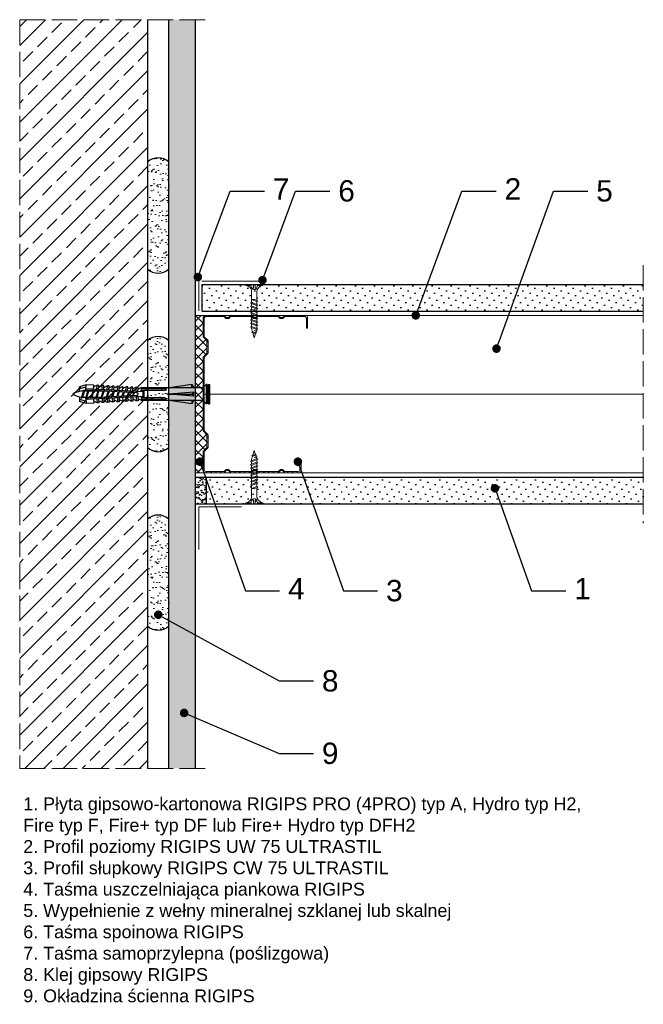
# Model space of a CAD drawing. Header units: millimetres. Extents: x 1525 to 2924, y 465 to 1600.
# Tile 4 of 6: x 2066 to 2358, y 1138 to 1600. Entities that reach past the tile are written whole.
import ezdxf
from ezdxf import colors
from ezdxf.entities.mleader import LeaderData, LeaderLine
from ezdxf.math import Vec2, Vec3

# ---------------------------------------------------------------- set-up
doc = ezdxf.new("R2010")
doc.units = ezdxf.units.MM
doc.linetypes.add('ACAD_ISO02W100', pattern=[15, 12, -3])
for name, color, linetype, lineweight in [('_ISOVER WELNA', 7, 'BATTING', 9), ('_RIGIPS AKCESORIA', 7, 'Continuous', 18), ('_RIGIPS G-K', 7, 'Continuous', 25), ('_RIGIPS PROFIL', 7, 'Continuous', 18), ('KRESKOWANIE', 7, 'Continuous', 9), ('OPISY', 7, 'Continuous', 9), ('PRZERYWANA', 7, 'ACAD_ISO02W100', 9)]:
    doc.layers.add(name, color=color, linetype=linetype, lineweight=lineweight)
doc.styles.get("Standard").update_dxf_attribs({"font": 'arial.ttf'})
doc.linetypes.add('BATTING', pattern='A,0.00254,-2.54,[134,ltypeshp.shx,S=2.54,R=0,X=-2.54,Y=0],-5.08,[134,ltypeshp.shx,S=2.54,R=180,X=2.54,Y=0],-2.54', length=10.16254)

# ---------------------------------------------------------------- blocks, each defined once
blk = doc.blocks.new('TN 25')
at = {"layer": '_RIGIPS AKCESORIA'}
for p, q in [((0, -0.84), (0, 7.16)), ((0, 7.16), (0.46, 7.16)), ((0.46, 4.78), (0, 4.78)), ((0.46, 7.16), (0.46, 4.78)), ((8.47, 4.46), (8.79, 5)), ((8.79, 5), (9.93, 2.01)), ((10.1, 4.46), (10.41, 5)), ((10.41, 5), (11.56, 2.01)), ((11.67, 4.46), (11.99, 5)), ((11.99, 5), (13.14, 2.01)), ((13.21, 4.46), (13.52, 5)), ((13.52, 5), (14.67, 2.01)), ((14.8, 4.46), (15.12, 5)), ((15.12, 5), (16.26, 2.01)), ((16.42, 4.46), (16.73, 5)), ((16.73, 5), (17.88, 2.01)), ((17.99, 4.46), (18.31, 5)), ((18.31, 5), (19.45, 2.01)), ((19.68, 4.46), (20, 5)), ((20, 5), (21.14, 2.01)), ((0, 3.5), (1.77, 3.5)), ((0, 2.83), (1.77, 2.83)), ((0.46, 1.64), (0, 1.64)), ((0.46, -0.84), (0.46, 1.64)), ((1.77, 3.5), (1.77, 4.2)), ((1.77, 2.83), (1.77, 2.18)), ((3.02, 4.46), (8.47, 4.46)), ((7.49, 2.01), (3.55, 2.01)), ((7.12, 4.46), (7.12, 3.18)), ((8.03, 2.01), (7.12, 4.46)), ((7.12, 3.18), (7.65, 1.53)), ((7.65, 1.53), (8.03, 2.01)), ((9.41, 2.01), (8.03, 2.01)), ((9.61, 1.51), (8.47, 4.46)), ((9, 4.46), (10.1, 4.46)), ((9.93, 2.01), (9.61, 1.51)), ((11.04, 2.01), (9.93, 2.01)), ((11.23, 1.51), (10.1, 4.46)), ((10.62, 4.46), (11.67, 4.46)), ((11.56, 2.01), (11.23, 1.51)), ((12.61, 2.01), (11.56, 2.01)), ((12.81, 1.51), (11.67, 4.46)), ((12.2, 4.46), (13.21, 4.46)), ((13.14, 2.01), (12.81, 1.51)), ((14.15, 2.01), (13.14, 2.01)), ((14.34, 1.51), (13.21, 4.46)), ((13.73, 4.46), (14.8, 4.46)), ((14.67, 2.01), (14.34, 1.51)), ((15.74, 2.01), (14.67, 2.01)), ((15.94, 1.51), (14.8, 4.46)), ((15.33, 4.46), (16.42, 4.46)), ((16.26, 2.01), (15.94, 1.51)), ((17.36, 2.01), (16.26, 2.01)), ((17.55, 1.51), (16.42, 4.46)), ((16.94, 4.46), (17.99, 4.46)), ((17.88, 2.01), (17.55, 1.51)), ((18.93, 2.01), (17.88, 2.01)), ((19.13, 1.51), (17.99, 4.46)), ((18.52, 4.46), (19.68, 4.46)), ((19.45, 2.01), (19.13, 1.51)), ((19.45, 2.01), (20.62, 2.01)), ((20.82, 1.51), (19.68, 4.46)), ((20.21, 4.46), (20.7, 4.46)), ((20.7, 4.46), (22.28, 3.98)), ((21.14, 2.01), (20.82, 1.51)), ((21.14, 2.01), (21.81, 2.12)), ((21.85, 1.83), (21.67, 3.28)), ((21.67, 3.28), (22.14, 2.4)), ((22.14, 2.4), (21.85, 1.83)), ((22.7, 2.36), (22.14, 2.4)), ((22.28, 3.98), (22.56, 4.37)), ((22.7, 2.36), (22.28, 3.98)), ((22.56, 4.37), (23.03, 2.71)), ((23.03, 2.71), (22.7, 2.36)), ((22.71, 3.85), (25, 3.24)), ((25, 3.24), (23.03, 2.71)), ((0, -0.84), (0.46, -0.84))]:
    blk.add_line(p, q, dxfattribs=at)
for centre, major_axis, ratio, start_param, end_param in [((3.09, 7.67), (0.17, 3.2), 0.826134, 1.773653, 3.180586), ((-0.04, 0.9), (0, 3.93), 0.848176, -0.720942, -0.151112), ((3.37, -1.57), (0.28, 3.57), 0.832181, 0.035984, 1.430787), ((-2.73, 15.91), (0, 14.76), 0.848176, 3.399396, 3.475072), ((0.59, 4.62), (0, 2.81), 0.848176, 3.475072, 3.862535), ((1.66, 3.18), (0, 0.895), 0.848176, -1.552777, -0.720942), ((1.66, 3.18), (0, 0.895), 0.848176, 3.862535, 4.730408)]:
    blk.add_ellipse(centre, major_axis=major_axis, ratio=ratio, start_param=start_param, end_param=end_param, dxfattribs=at)
blk = doc.blocks.new('CW 75 ULTRASTIL')
h = blk.add_hatch()
h.set_pattern_fill('ANSI31', color=256, scale=0.5, style=0)
h.paths.add_polyline_path([(106.07, 103.31, -0.414214), (106.87, 104.11), (115.19, 104.11, -0.198912), (115.55, 103.96), (116.25, 103.25, 0.198912), (116.61, 103.11), (117.19, 103.11, 0.198912), (117.55, 103.25), (118.25, 103.96, -0.198912), (118.61, 104.11), (127.89, 104.11, -0.198912), (128.25, 103.96), (128.95, 103.25, 0.198912), (129.31, 103.11), (129.89, 103.11, 0.198912), (130.25, 103.25), (130.95, 103.96, -0.198912), (131.31, 104.11), (140.59, 104.11, -0.198912), (140.95, 103.96), (141.65, 103.25, 0.198912), (142.01, 103.11), (142.59, 103.11, 0.198912), (142.95, 103.25), (143.65, 103.96, -0.198912), (144.01, 104.11), (153.17, 104.11, -0.414214), (153.97, 103.31), (153.97, 98.66), (154.52, 98.66), (154.52, 103.86, 0.414214), (153.72, 104.66), (144.01, 104.66, 0.198912), (143.65, 104.51), (142.95, 103.8, -0.198912), (142.59, 103.66), (142.01, 103.66, -0.198912), (141.65, 103.8), (140.95, 104.51, 0.198912), (140.59, 104.66), (131.31, 104.66, 0.198912), (130.95, 104.51), (130.25, 103.8, -0.198912), (129.89, 103.66), (129.31, 103.66, -0.198912), (128.95, 103.8), (128.25, 104.51, 0.198912), (127.89, 104.66), (118.61, 104.66, 0.198912), (118.25, 104.51), (117.55, 103.8, -0.198912), (117.19, 103.66), (116.61, 103.66, -0.198912), (116.25, 103.8), (115.55, 104.51, 0.198912), (115.19, 104.66), (106.32, 104.66, 0.414214), (105.52, 103.86), (105.52, 94.86, 0.198912), (105.67, 94.51), (107.17, 93, -0.198912), (107.32, 92.65), (107.32, 87.06, -0.198912), (107.17, 86.71), (105.67, 85.2, 0.198912), (105.52, 84.85), (105.52, 50.66, 0.198912), (105.67, 50.31), (107.17, 48.8, -0.198912), (107.32, 48.45), (107.32, 42.86, -0.198912), (107.17, 42.51), (105.67, 41, 0.198912), (105.52, 40.65), (105.52, 31.66, 0.414214), (106.32, 30.86), (115.19, 30.86, 0.198912), (115.55, 31), (116.25, 31.71, -0.198912), (116.61, 31.86), (117.19, 31.86, -0.198912), (117.55, 31.71), (118.25, 31, 0.198912), (118.61, 30.86), (127.89, 30.86, 0.198912), (128.25, 31), (128.95, 31.71, -0.198912), (129.31, 31.86), (129.89, 31.86, -0.198912), (130.25, 31.71), (130.95, 31, 0.198912), (131.31, 30.86), (140.59, 30.86, 0.198912), (140.95, 31), (141.65, 31.71, -0.198912), (142.01, 31.86), (142.59, 31.86, -0.198912), (142.95, 31.71), (143.65, 31, 0.198912), (144.01, 30.86), (150.72, 30.86, 0.414214), (151.52, 31.66), (151.52, 36.86), (150.97, 36.86), (150.97, 32.21, -0.414214), (150.17, 31.41), (144.01, 31.41, -0.198912), (143.65, 31.55), (142.95, 32.26, 0.198912), (142.59, 32.41), (142.01, 32.41, 0.198912), (141.65, 32.26), (140.95, 31.55, -0.198912), (140.59, 31.41), (131.31, 31.41, -0.198912), (130.95, 31.55), (130.25, 32.26, 0.198912), (129.89, 32.41), (129.31, 32.41, 0.198912), (128.95, 32.26), (128.25, 31.55, -0.198912), (127.89, 31.41), (118.61, 31.41, -0.198912), (118.25, 31.55), (117.55, 32.26, 0.198912), (117.19, 32.41), (116.61, 32.41, 0.198912), (116.25, 32.26), (115.55, 31.55, -0.198912), (115.19, 31.41), (106.87, 31.41, -0.414214), (106.07, 32.21), (106.07, 40.65, -0.198912), (106.22, 41), (107.72, 42.51, 0.198912), (107.87, 42.86), (107.87, 48.45, 0.198912), (107.72, 48.8), (106.22, 50.31, -0.198912), (106.07, 50.66), (106.07, 84.85, -0.198912), (106.22, 85.2), (107.72, 86.71, 0.198912), (107.87, 87.06), (107.87, 92.65, 0.198912), (107.72, 93), (106.22, 94.51, -0.198912), (106.07, 94.86)])
at = {"layer": '_RIGIPS PROFIL'}
for p, q in [((105.52, 103.86), (105.52, 94.86)), ((106.07, 103.31), (106.07, 94.86)), ((115.19, 104.66), (106.32, 104.66)), ((115.19, 104.11), (106.87, 104.11)), ((115.55, 104.51), (116.25, 103.8)), ((115.55, 103.96), (116.25, 103.25)), ((117.19, 103.66), (116.61, 103.66)), ((117.19, 103.11), (116.61, 103.11)), ((118.25, 104.51), (117.55, 103.8)), ((118.25, 103.96), (117.55, 103.25)), ((127.89, 104.66), (118.61, 104.66)), ((127.89, 104.11), (118.61, 104.11)), ((128.25, 104.51), (128.95, 103.8)), ((128.25, 103.96), (128.95, 103.25)), ((129.89, 103.66), (129.31, 103.66)), ((129.89, 103.11), (129.31, 103.11)), ((130.95, 104.51), (130.25, 103.8)), ((130.95, 103.96), (130.25, 103.25)), ((131.31, 104.66), (140.59, 104.66)), ((131.31, 104.11), (140.59, 104.11)), ((140.95, 104.51), (141.65, 103.8)), ((140.95, 103.96), (141.65, 103.25)), ((142.59, 103.66), (142.01, 103.66)), ((142.59, 103.11), (142.01, 103.11)), ((143.65, 104.51), (142.95, 103.8)), ((143.65, 103.96), (142.95, 103.25)), ((153.72, 104.66), (144.01, 104.66)), ((153.17, 104.11), (144.01, 104.11)), ((153.97, 98.66), (153.97, 103.31)), ((154.52, 98.66), (154.52, 103.86)), ((153.97, 98.66), (154.52, 98.66)), ((107.17, 93), (105.67, 94.51)), ((107.72, 93), (106.22, 94.51)), ((107.32, 92.65), (107.32, 87.06)), ((107.87, 92.65), (107.87, 87.06)), ((105.52, 84.85), (105.52, 50.66)), ((107.17, 86.71), (105.67, 85.2)), ((106.07, 84.85), (106.07, 50.66)), ((107.72, 86.71), (106.22, 85.2)), ((107.17, 48.8), (105.67, 50.31)), ((107.72, 48.8), (106.22, 50.31)), ((107.32, 42.86), (107.32, 48.45)), ((107.87, 42.86), (107.87, 48.45)), ((107.17, 42.51), (105.67, 41)), ((107.72, 42.51), (106.22, 41)), ((105.52, 31.66), (105.52, 40.65)), ((106.07, 32.21), (106.07, 40.65)), ((117.19, 32.41), (116.61, 32.41)), ((129.89, 32.41), (129.31, 32.41)), ((142.59, 32.41), (142.01, 32.41)), ((150.97, 36.86), (150.97, 32.21)), ((150.97, 36.86), (151.52, 36.86)), ((151.52, 36.86), (151.52, 31.66)), ((115.19, 30.86), (106.32, 30.86)), ((115.19, 31.41), (106.87, 31.41)), ((115.55, 31.55), (116.25, 32.26)), ((115.55, 31), (116.25, 31.71)), ((117.19, 31.86), (116.61, 31.86)), ((118.25, 31.55), (117.55, 32.26)), ((118.25, 31), (117.55, 31.71)), ((127.89, 31.41), (118.61, 31.41)), ((127.89, 30.86), (118.61, 30.86)), ((128.25, 31.55), (128.95, 32.26)), ((128.25, 31), (128.95, 31.71)), ((129.89, 31.86), (129.31, 31.86)), ((130.95, 31.55), (130.25, 32.26)), ((130.95, 31), (130.25, 31.71)), ((131.31, 31.41), (140.59, 31.41)), ((131.31, 30.86), (140.59, 30.86)), ((140.95, 31.55), (141.65, 32.26)), ((140.95, 31), (141.65, 31.71)), ((142.59, 31.86), (142.01, 31.86)), ((143.65, 31.55), (142.95, 32.26)), ((143.65, 31), (142.95, 31.71)), ((150.17, 31.41), (144.01, 31.41)), ((150.72, 30.86), (144.01, 30.86))]:
    blk.add_line(p, q, dxfattribs=at)
for centre, radius, start, end in [((106.32, 103.86), 0.8, 90, 180), ((106.87, 103.31), 0.8, 90, 180), ((115.19, 104.16), 0.5, 45, 90), ((115.19, 103.61), 0.5, 45, 90), ((116.61, 104.16), 0.5, 225, 270), ((116.61, 103.61), 0.5, 225, 270), ((117.19, 104.16), 0.5, 270, 315), ((117.19, 103.61), 0.5, 270, 315), ((118.61, 104.16), 0.5, 90, 135), ((118.61, 103.61), 0.5, 90, 135), ((127.89, 104.16), 0.5, 45, 90), ((127.89, 103.61), 0.5, 45, 90), ((129.31, 104.16), 0.5, 225, 270), ((129.31, 103.61), 0.5, 225, 270), ((129.89, 104.16), 0.5, 270, 315), ((129.89, 103.61), 0.5, 270, 315), ((131.31, 104.16), 0.5, 90, 135), ((131.31, 103.61), 0.5, 90, 135), ((140.59, 104.16), 0.5, 45, 90), ((140.59, 103.61), 0.5, 45, 90), ((142.01, 104.16), 0.5, 225, 270), ((142.01, 103.61), 0.5, 225, 270), ((142.59, 104.16), 0.5, 270, 315), ((142.59, 103.61), 0.5, 270, 315), ((144.01, 104.16), 0.5, 90, 135), ((144.01, 103.61), 0.5, 90, 135), ((153.17, 103.31), 0.8, 0, 90), ((153.72, 103.86), 0.8, 0, 90), ((106.02, 94.86), 0.5, 180, 225), ((106.57, 94.86), 0.5, 180, 225), ((106.82, 92.65), 0.5, 0, 45), ((107.37, 92.65), 0.5, 0, 45), ((106.02, 84.85), 0.5, 135, 180), ((106.57, 84.85), 0.5, 135, 180), ((106.82, 87.06), 0.5, 315, 0), ((107.37, 87.06), 0.5, 315, 0), ((106.02, 50.66), 0.5, 180, 225), ((106.57, 50.66), 0.5, 180, 225), ((106.82, 48.45), 0.5, 0, 45), ((107.37, 48.45), 0.5, 0, 45), ((106.82, 42.86), 0.5, 315, 0), ((107.37, 42.86), 0.5, 315, 0), ((106.02, 40.65), 0.5, 135, 180), ((106.57, 40.65), 0.5, 135, 180), ((116.61, 31.91), 0.5, 90, 135), ((117.19, 31.91), 0.5, 45, 90), ((129.31, 31.91), 0.5, 90, 135), ((129.89, 31.91), 0.5, 45, 90), ((142.01, 31.91), 0.5, 90, 135), ((142.59, 31.91), 0.5, 45, 90), ((106.32, 31.66), 0.8, 180, 270), ((106.87, 32.21), 0.8, 180, 270), ((115.19, 31.91), 0.5, 270, 315), ((115.19, 31.36), 0.5, 270, 315), ((116.61, 31.36), 0.5, 90, 135), ((117.19, 31.36), 0.5, 45, 90), ((118.61, 31.91), 0.5, 225, 270), ((118.61, 31.36), 0.5, 225, 270), ((127.89, 31.91), 0.5, 270, 315), ((127.89, 31.36), 0.5, 270, 315), ((129.31, 31.36), 0.5, 90, 135), ((129.89, 31.36), 0.5, 45, 90), ((131.31, 31.91), 0.5, 225, 270), ((131.31, 31.36), 0.5, 225, 270), ((140.59, 31.91), 0.5, 270, 315), ((140.59, 31.36), 0.5, 270, 315), ((142.01, 31.36), 0.5, 90, 135), ((142.59, 31.36), 0.5, 45, 90), ((144.01, 31.91), 0.5, 225, 270), ((144.01, 31.36), 0.5, 225, 270), ((150.17, 32.21), 0.8, 270, 0), ((150.72, 31.66), 0.8, 270, 0)]:
    blk.add_arc(centre, radius, start, end, dxfattribs=at)
blk = doc.blocks.new('kolek rozprezny komplet 60')
for p, q in [((390.66, 217.01), (390.76, 218.91)), ((393.15, 216.88), (390.66, 217.01)), ((393.75, 218.75), (390.71, 217.96)), ((393.81, 219.85), (390.76, 218.91)), ((391.67, 216.95), (392.67, 216.95)), ((392.67, 216.95), (391.67, 213.95)), ((392.67, 216.95), (392.07, 213.95)), ((393.07, 216.95), (392.07, 213.95)), ((392.67, 216.95), (393.04, 217.45)), ((393.07, 216.95), (393.04, 217.45)), ((393.07, 216.95), (394.67, 216.95)), ((394.67, 216.95), (393.67, 213.95)), ((393.68, 217.35), (393.81, 219.85)), ((417.38, 216.11), (393.68, 217.35)), ((420.47, 216.55), (393.71, 217.95)), ((397.41, 219.66), (393.81, 219.85)), ((394.67, 216.95), (394.07, 213.95)), ((395.07, 216.95), (394.07, 213.95)), ((394.67, 216.95), (394.92, 217.29)), ((395.07, 216.95), (395.05, 217.28)), ((395.07, 216.95), (397.07, 216.95)), ((397.07, 216.95), (396.07, 213.95)), ((397.07, 216.95), (396.47, 213.95)), ((397.47, 216.95), (396.47, 213.95)), ((397.07, 216.95), (397.23, 217.17)), ((397.31, 217.76), (397.41, 219.66)), ((397.47, 216.95), (397.46, 217.16)), ((397.47, 216.95), (399.47, 216.95)), ((397.67, 217.14), (397.71, 217.74)), ((399, 219.58), (397.82, 218.98)), ((398.47, 217.1), (398.5, 217.7)), ((399.47, 216.95), (398.47, 213.95)), ((399.47, 216.95), (398.87, 213.95)), ((399.87, 216.95), (398.87, 213.95)), ((398.9, 217.68), (399, 219.58)), ((399.8, 219.54), (399, 219.58)), ((399.47, 216.95), (399.55, 217.05)), ((399.7, 217.64), (399.8, 219.54)), ((399.87, 216.95), (399.87, 217.03)), ((399.87, 216.95), (401.38, 216.95)), ((400.07, 217.02), (400.1, 217.62)), ((401.4, 219.45), (400.22, 218.85)), ((400.87, 216.98), (400.9, 217.58)), ((401.3, 217.56), (401.4, 219.45)), ((402.2, 219.41), (401.4, 219.45)), ((402.1, 217.51), (402.2, 219.41)), ((402.47, 216.89), (402.5, 217.49)), ((403.8, 219.33), (402.61, 218.72)), ((403.27, 216.85), (403.3, 217.45)), ((403.7, 217.43), (403.8, 219.33)), ((404.6, 219.29), (403.8, 219.33)), ((404.5, 217.39), (404.6, 219.29)), ((404.86, 216.77), (404.9, 217.37)), ((406.19, 219.2), (405.01, 218.6)), ((405.66, 216.73), (405.69, 217.32)), ((406.09, 217.3), (406.19, 219.2)), ((406.99, 219.16), (406.19, 219.2)), ((406.89, 217.26), (406.99, 219.16)), ((407.26, 216.64), (407.29, 217.24)), ((408.59, 219.08), (407.41, 218.47)), ((408.06, 216.6), (408.09, 217.2)), ((408.49, 217.18), (408.59, 219.08)), ((409.39, 219.03), (408.59, 219.08)), ((409.29, 217.14), (409.39, 219.03)), ((409.66, 216.52), (409.69, 217.12)), ((410.99, 218.95), (409.8, 218.35)), ((410.46, 216.47), (410.49, 217.07)), ((410.89, 217.05), (410.99, 218.95)), ((412.59, 218.87), (411.4, 218.26)), ((412.05, 216.39), (412.09, 216.99)), ((412.49, 216.97), (412.59, 218.87)), ((413.38, 218.82), (412.59, 218.87)), ((412.85, 216.35), (412.89, 216.95)), ((413.28, 216.93), (413.38, 218.82)), ((414.98, 218.74), (413.8, 218.14)), ((414.88, 216.84), (414.98, 218.74)), ((415.78, 218.7), (414.98, 218.74)), ((415.68, 216.8), (415.78, 218.7)), ((417.38, 218.62), (416.2, 218.01)), ((417.28, 216.72), (417.38, 218.62)), ((418.18, 218.57), (417.38, 218.62)), ((418.08, 216.68), (418.18, 218.57)), ((419.78, 218.49), (418.59, 217.89)), ((419.68, 216.59), (419.78, 218.49)), ((430.17, 217.15), (419.71, 217.15)), ((431.37, 217.95), (419.75, 217.95)), ((448.67, 218.45), (419.77, 218.45)), ((420.47, 217.15), (420.47, 213.75)), ((420.67, 217.15), (420.67, 213.75)), ((420.87, 217.15), (420.87, 213.75)), ((443.47, 219.95), (432.8, 218.45)), ((443.47, 218.45), (443.47, 219.95)), ((443.47, 219.95), (444.34, 218.45)), ((450.17, 219.95), (448.67, 218.45)), ((448.67, 218.45), (448.67, 212.45)), ((448.67, 216.95), (448.67, 213.95)), ((450.17, 219.95), (450.17, 210.95)), ((450.67, 219.95), (450.17, 219.95)), ((450.67, 219.95), (450.67, 210.95)), ((450.67, 219.35), (451.17, 219.95)), ((451.17, 219.95), (451.67, 219.95)), ((451.17, 219.95), (451.17, 210.95)), ((451.67, 219.95), (451.67, 210.95)), ((393.15, 214.02), (390.66, 213.89)), ((390.66, 213.89), (390.76, 211.99)), ((393.75, 212.15), (390.71, 212.94)), ((391.67, 213.95), (391.71, 213.45)), ((391.71, 213.45), (392.07, 213.95)), ((392.07, 213.95), (393.67, 213.95)), ((393.67, 213.95), (393.7, 213.55)), ((417.38, 214.79), (393.68, 213.55)), ((393.68, 213.55), (393.81, 211.05)), ((420.47, 214.35), (393.71, 212.95)), ((393.78, 213.55), (394.07, 213.95)), ((394.07, 213.95), (396.07, 213.95)), ((396.07, 213.95), (396.09, 213.67)), ((396.28, 213.68), (396.47, 213.95)), ((396.47, 213.95), (398.47, 213.95)), ((397.31, 213.14), (397.41, 211.24)), ((397.67, 213.76), (397.71, 213.16)), ((398.47, 213.95), (398.48, 213.8)), ((398.47, 213.8), (398.5, 213.2)), ((398.77, 213.81), (398.87, 213.95)), ((398.87, 213.95), (400.87, 213.95)), ((398.9, 213.22), (399, 211.32)), ((399.7, 213.26), (399.8, 211.36)), ((400.07, 213.88), (400.1, 213.28)), ((401.87, 216.92), (400.87, 213.95)), ((400.87, 213.95), (400.88, 213.92)), ((400.87, 213.92), (400.9, 213.32)), ((401.87, 216.92), (401.27, 213.95)), ((402.26, 216.9), (401.27, 213.95)), ((401.27, 213.95), (401.38, 213.95)), ((401.27, 213.94), (401.27, 213.95)), ((401.3, 213.35), (401.4, 211.45)), ((402.1, 213.39), (402.2, 211.49)), ((402.47, 214.01), (402.5, 213.41)), ((403.27, 214.05), (403.3, 213.45)), ((404.22, 216.8), (403.31, 214.05)), ((404.24, 216.8), (403.7, 214.07)), ((403.7, 213.47), (403.8, 211.57)), ((404.62, 216.78), (403.72, 214.07)), ((404.5, 213.51), (404.6, 211.62)), ((404.86, 214.13), (404.9, 213.53)), ((405.66, 214.17), (405.69, 213.58)), ((406.58, 216.68), (405.75, 214.18)), ((406.09, 213.6), (406.19, 211.7)), ((406.62, 216.68), (406.12, 214.2)), ((406.98, 216.66), (406.16, 214.2)), ((406.89, 213.64), (406.99, 211.74)), ((407.26, 214.26), (407.29, 213.66)), ((408.59, 211.82), (407.41, 212.43)), ((408.06, 214.3), (408.09, 213.7)), ((408.94, 216.55), (408.19, 214.31)), ((408.49, 213.72), (408.59, 211.82)), ((408.99, 216.55), (408.55, 214.33)), ((409.34, 216.53), (408.6, 214.33)), ((409.29, 213.76), (409.39, 211.87)), ((409.66, 214.38), (409.69, 213.79)), ((410.99, 211.95), (409.8, 212.55)), ((410.46, 214.43), (410.49, 213.83)), ((411.3, 216.43), (410.64, 214.44)), ((410.89, 213.85), (410.99, 211.95)), ((411.37, 216.43), (410.98, 214.45)), ((411.69, 216.41), (411.04, 214.46)), ((412.59, 212.03), (411.4, 212.64)), ((412.05, 214.51), (412.09, 213.91)), ((412.49, 213.93), (412.59, 212.03)), ((412.85, 214.55), (412.89, 213.95)), ((413.66, 216.31), (413.08, 214.56)), ((413.28, 213.97), (413.38, 212.08)), ((413.75, 216.3), (413.4, 214.58)), ((414.05, 216.29), (413.49, 214.58)), ((414.98, 212.16), (413.8, 212.76)), ((414.45, 216.27), (414.48, 216.86)), ((414.45, 214.64), (414.48, 214.04)), ((414.88, 214.06), (414.98, 212.16)), ((415.25, 216.22), (415.28, 216.82)), ((415.25, 214.68), (415.28, 214.08)), ((416.02, 216.18), (415.52, 214.69)), ((415.68, 214.1), (415.78, 212.2)), ((416.12, 216.18), (415.83, 214.71)), ((416.41, 216.16), (415.93, 214.71)), ((417.38, 212.29), (416.2, 212.89)), ((417.28, 214.18), (417.38, 212.29)), ((418.18, 212.33), (417.38, 212.29)), ((418.22, 215.58), (418.01, 214.95)), ((418.08, 214.22), (418.18, 212.33)), ((419.78, 212.41), (418.59, 213.01)), ((419.68, 214.31), (419.78, 212.41)), ((430.17, 213.75), (419.71, 213.75)), ((431.37, 212.95), (419.75, 212.95)), ((448.67, 212.45), (419.77, 212.45)), ((444.34, 216.37), (432.8, 215.45)), ((432.8, 215.45), (443.47, 215.45)), ((444.34, 214.53), (432.8, 215.45)), ((443.47, 210.95), (432.8, 212.45)), ((444.34, 216.37), (443.47, 215.45)), ((444.34, 214.53), (443.47, 215.45)), ((443.47, 212.45), (443.47, 210.95)), ((443.47, 210.95), (444.34, 212.45)), ((444.34, 214.53), (444.34, 216.37)), ((450.17, 210.95), (448.67, 212.45)), ((393.81, 211.05), (390.76, 211.99)), ((397.41, 211.24), (393.81, 211.05)), ((399, 211.32), (397.82, 211.93)), ((399.8, 211.36), (399, 211.32)), ((401.4, 211.45), (400.22, 212.05)), ((402.2, 211.49), (401.4, 211.45)), ((403.8, 211.57), (402.61, 212.18)), ((404.6, 211.62), (403.8, 211.57)), ((406.19, 211.7), (405.01, 212.3)), ((406.99, 211.74), (406.19, 211.7)), ((409.39, 211.87), (408.59, 211.82)), ((413.38, 212.08), (412.59, 212.03)), ((415.78, 212.2), (414.98, 212.16)), ((450.67, 210.95), (450.17, 210.95)), ((450.67, 211.55), (451.17, 210.95)), ((451.17, 210.95), (451.67, 210.95))]:
    blk.add_line(p, q)
for centre, radius, start, end in [((393.41, 206.24), 10.85, 99.2038, 121.9083), ((393.65, 216.85), 0.5, 87, 177), ((397.68, 219.24), 0.3, 177, 297), ((400.08, 219.12), 0.3, 177, 297), ((402.48, 218.99), 0.3, 177, 297), ((404.87, 218.87), 0.3, 177, 297), ((407.27, 218.74), 0.3, 177, 297), ((409.67, 218.61), 0.3, 177, 297), ((411.27, 218.53), 0.3, 177, 297), ((413.66, 218.41), 0.3, 177, 297), ((416.06, 218.28), 0.3, 177, 297), ((418.46, 218.15), 0.3, 177, 297), ((422.67, 216.95), 1, 90, 168.463), ((430.17, 218.45), 1.3, 270, 0), ((393.41, 224.66), 10.85, 238.0917, 260.7962), ((393.65, 214.05), 0.5, 183, 273), ((404.87, 212.03), 0.3, 63, 183), ((407.27, 212.16), 0.3, 63, 183), ((409.67, 212.29), 0.3, 63, 183), ((411.27, 212.37), 0.3, 63, 183), ((413.66, 212.5), 0.3, 63, 183), ((416.06, 212.62), 0.3, 63, 183), ((417.55, 215.45), 0.682, 255.8604, 104.1386), ((418.46, 212.75), 0.3, 63, 183), ((422.67, 213.95), 1, 191.537, 270), ((430.17, 212.45), 1.3, 0, 90), ((397.68, 211.66), 0.3, 63, 183), ((400.08, 211.78), 0.3, 63, 183), ((402.48, 211.91), 0.3, 63, 183)]:
    blk.add_arc(centre, radius, start, end)
blk = doc.blocks.new('_Dot')
at = {"color": 0, "linetype": 'ByBlock', "lineweight": -2}
blk.add_line((-0.5, 0), (-1, 0), dxfattribs=at)
at = {"color": 0, "linetype": 'ByBlock', "const_width": 0.5}
blk.add_lwpolyline([(-0.25, 0, 1), (0.25, 0, 1)], format="xyb", close=True, dxfattribs=at)

msp = doc.modelspace()

# ---------------------------------------------------------------- hatches: boundary and pattern name
at = {"layer": '_RIGIPS AKCESORIA'}
h = msp.add_hatch(dxfattribs=at)
h.set_pattern_fill('ANSI37', color=256, style=0)
h.set_pattern_definition([(45, (203.1344, 384.5676), (-2.245064, 2.245064), []), (135, (203.1344, 384.5676), (-2.245064, -2.245064), [])])
h.paths.add_polyline_path([(2151.84, 1441.54, -0.198912), (2151.98, 1441.9), (2153.49, 1443.4, 0.198912), (2153.64, 1443.76), (2153.64, 1449.34, 0.198912), (2153.49, 1449.7), (2151.98, 1451.2, -0.198912), (2151.84, 1451.56), (2151.84, 1460.55, -0.414214), (2152.64, 1461.35), (2148.34, 1461.35), (2148.34, 1387.55), (2152.64, 1387.55, -0.414214), (2151.84, 1388.35), (2151.84, 1397.34, -0.198912), (2151.98, 1397.7), (2153.49, 1399.2, 0.198912), (2153.64, 1399.56), (2153.64, 1405.14, 0.198912), (2153.49, 1405.5), (2151.98, 1407, -0.198912), (2151.84, 1407.36)])
at = {"layer": '_RIGIPS G-K'}
h = msp.add_hatch(dxfattribs=at)
h.set_pattern_fill('DOTS', color=256, scale=2, angle=225, style=0)
h.set_pattern_definition([(225, (540.6344, -1e-12), (1.122532, -3.367596), [0, -3.175])])
h.paths.add_polyline_path([(2148.34, 1599.95), (2135.84, 1599.95), (2135.84, 1248.95), (2148.34, 1248.95)])
h = msp.add_hatch(dxfattribs=at)
h.set_pattern_fill('DOTS', color=256, scale=2, angle=225, style=0)
h.set_pattern_definition([(225, (540.6344, 12.5), (1.122532, -3.367596), [0, -3.175])])
h.paths.add_polyline_path([(2358.34, 1475.85), (2151.34, 1475.85), (2151.34, 1463.35), (2358.34, 1463.35)])
h = msp.add_hatch(dxfattribs=at)
h.set_pattern_fill('AR-SAND', color=256, scale=0.05, style=0)
h.set_pattern_definition([(322.5, (133.801, 2475.9351), (-0.0800016, -2.4470662), [0, -1.9304, 0, -2.159, 0, -2.06375]), (352.5, (133.801, 2475.935), (2.2476164, -3.5841255), [0, -1.0414, 0, -1.7399, 0, -0.66675]), (32.5, (132.239, 2475.9351), (3.9549619, -0.007186), [0, -0.635, 0, -2.286, 0, -2.9845]), (42.5, (132.239, 2475.935), (3.8177823, -1.1146466), [0, -0.3175, 0, -1.4986, 0, -1.7145])])
h.paths.add_polyline_path([(2148.34, 1373.05), (2153.34, 1373.05), (2153.34, 1385.55), (2148.34, 1385.55)])
h = msp.add_hatch(dxfattribs=at)
h.set_pattern_fill('DOTS', color=256, scale=2, angle=225, style=0)
h.set_pattern_definition([(225, (213.1344, -0.9), (1.122532, -3.367596), [0, -3.175])])
h.paths.add_polyline_path([(2358.34, 1385.55), (2153.34, 1385.55), (2153.34, 1373.05), (2358.34, 1373.05)])
at = {"layer": 'KRESKOWANIE'}
h = msp.add_hatch(dxfattribs=at)
h.set_pattern_fill('ANSI33', color=256, scale=2, angle=180, style=0)
h.set_pattern_definition([(225, (190.634, 0), (8.980256, -8.980256), []), (225, (181.654, 1e-15), (8.980256, -8.980256), [6.35, -3.175])])
h.paths.add_polyline_path([(2125.84, 1599.95), (2065.84, 1599.95), (2065.84, 1248.95), (2125.84, 1248.95)])
h = msp.add_hatch(dxfattribs=at)
h.set_pattern_fill('AR-SAND', color=256, scale=0.1, style=0)
h.set_pattern_definition([(322.5, (540.6344, 2848.9027), (-0.160003, -4.894132), [0, -3.8608, 0, -4.318, 0, -4.1275]), (352.5, (540.6344, 2848.903), (4.495233, -7.16825), [0, -2.0828, 0, -3.4798, 0, -1.3335]), (32.5, (537.5102, 2848.9027), (7.909924, -0.014372), [0, -1.27, 0, -4.572, 0, -5.969]), (42.5, (537.51, 2848.903), (7.635565, -2.229293), [0, -0.635, 0, -2.9972, 0, -3.429])])
h.paths.add_polyline_path([(2135.84, 1483.15, -0.4), (2125.84, 1483.15), (2125.84, 1533.15, -0.4), (2135.84, 1533.15)])
h = msp.add_hatch(dxfattribs=at)
h.set_pattern_fill('AR-SAND', color=256, scale=0.1, style=0)
h.set_pattern_definition([(37.5, (540.6344, 83.7), (-0.160003, 4.894132), [0, -3.8608, 0, -4.318, 0, -4.1275]), (7.5, (540.6344, 83.7), (4.495233, 7.16825), [0, -2.0828, 0, -3.4798, 0, -1.3335]), (327.5, (537.5102, 83.7), (7.909924, 0.014372), [0, -1.27, 0, -4.572, 0, -5.969]), (317.5, (537.51, 83.7), (7.635565, 2.229293), [0, -0.635, 0, -2.9972, 0, -3.429])])
h.paths.add_polyline_path([(2135.84, 1449.45, 0.4), (2125.84, 1449.45), (2125.84, 1399.45, 0.4), (2135.84, 1399.45)])
h = msp.add_hatch(dxfattribs=at)
h.set_pattern_fill('AR-SAND', color=256, scale=0.1, style=0)
h.set_pattern_definition([(37.5, (540.6344, -1e-12), (-0.160003, 4.894132), [0, -3.8608, 0, -4.318, 0, -4.1275]), (7.5, (540.6344, -1e-12), (4.495233, 7.16825), [0, -2.0828, 0, -3.4798, 0, -1.3335]), (327.5, (537.5102, -1e-12), (7.909924, 0.014372), [0, -1.27, 0, -4.572, 0, -5.969]), (317.5, (537.51, -1e-12), (7.635565, 2.229293), [0, -0.635, 0, -2.9972, 0, -3.429])])
h.paths.add_polyline_path([(2135.84, 1365.75, 0.4), (2125.84, 1365.75), (2125.84, 1315.75, 0.4), (2135.84, 1315.75)])

# ---------------------------------------------------------------- linework, layer by layer
msp.add_line((2125.84, 1599.95), (2125.84, 1248.95))
at = {"layer": '_ISOVER WELNA', "ltscale": 3.6}
msp.add_line((2358.34, 1424.45), (2152.39, 1424.45), dxfattribs=at)
at = {"layer": '_RIGIPS AKCESORIA'}
for p, q in [((2149.84, 1463.44), (2149.84, 1478.98)), ((2181.34, 1477.35), (2151.34, 1477.35))]:
    msp.add_line(p, q, dxfattribs=at)
msp.add_lwpolyline([(2149.84, 1351.55), (2149.84, 1371.55), (2169.84, 1371.55)], dxfattribs=at)
at = {"layer": '_RIGIPS G-K'}
for p, q in [((2135.84, 1248.95), (2135.84, 1599.95)), ((2148.34, 1248.95), (2148.34, 1599.95)), ((2151.34, 1475.85), (2358.34, 1475.85)), ((2151.34, 1475.85), (2151.34, 1463.44)), ((2151.34, 1463.35), (2358.34, 1463.35)), ((2148.34, 1385.55), (2358.34, 1385.55)), ((2153.34, 1385.55), (2153.34, 1373.05)), ((2148.34, 1373.05), (2358.34, 1373.05))]:
    msp.add_line(p, q, dxfattribs=at)
for centre, start, end in [((2130.84, 1527.9), 46.3972, 133.6028), ((2130.84, 1488.4), 226.3972, 313.6028), ((2130.84, 1444.2), 46.3972, 133.6028), ((2130.84, 1404.7), 226.3972, 313.6028), ((2130.84, 1360.5), 46.3972, 133.6028), ((2130.84, 1321), 226.3972, 313.6028)]:
    msp.add_arc(centre, 7.25, start, end, dxfattribs=at)
at = {"layer": '_RIGIPS PROFIL'}
for p, q in [((2148.34, 1461.35), (2358.34, 1461.35)), ((2148.34, 1387.55), (2358.34, 1387.55))]:
    msp.add_line(p, q, dxfattribs=at)
at = {"layer": 'PRZERYWANA'}
for p, q in [((2065.84, 1599.95), (2065.84, 1248.95)), ((2065.84, 1599.95), (2155.84, 1599.95)), ((2358.34, 1484.95), (2358.34, 1363.95)), ((2065.84, 1248.95), (2155.84, 1248.95))]:
    msp.add_line(p, q, dxfattribs=at)

# ---------------------------------------------------------------- block references
msp.add_blockref('kolek rozprezny komplet 60', (1703.16, 1209))
at = {"layer": '_RIGIPS AKCESORIA', "xscale": -1, "rotation": 90}
msp.add_blockref('TN 25', (2179.08, 1475.85), dxfattribs=at)
at = {"layer": '_RIGIPS AKCESORIA', "rotation": 90}
msp.add_blockref('TN 25', (2179.08, 1373.05), dxfattribs=at)
at = {"layer": '_RIGIPS PROFIL'}
msp.add_blockref('CW 75 ULTRASTIL', (2046.32, 1356.69), dxfattribs=at)

# ---------------------------------------------------------------- texts
at = {"insert": (2067.52, 1235.37), "char_height": 6, "width": 266.1999, "attachment_point": 1}
msp.add_mtext('1. Płyta gipsowo-kartonowa RIGIPS PRO (4PRO) typ A, Hydro typ H2, Fire typ F, Fire+ typ DF lub Fire+ Hydro typ DFH2\\P2. Profil poziomy RIGIPS UW 75 ULTRASTIL\\P3. Profil słupkowy RIGIPS CW 75 ULTRASTIL\\P4. Taśma uszczelniająca piankowa RIGIPS\\P5. Wypełnienie z wełny mineralnej szklanej lub skalnej\\P6. Taśma spoinowa RIGIPS\\P7. Taśma samoprzylepna (poślizgowa)\\P8. Klej gipsowy RIGIPS\\P9. Okładzina ścienna RIGIPS', dxfattribs=at)

# ---------------------------------------------------------------- leaders
at = {"layer": 'OPISY'}
ml = msp.add_multileader_mtext('Standard', dxfattribs=at)
ml.set_content('7', color=256)
ml.set_leader_properties()
ml.set_arrow_properties(name='DOT')
ml.build(insert=Vec2(0, 0))
ctx = ml.context
ctx.base_point, ctx.char_height, ctx.landing_gap_size, ctx.plane_origin = Vec3(2180.61, 1519.63), 10, 4, Vec3(1988.02, 1663.29)
notes = []
notes.append((ctx, [(0, (1, 1, 0), (2164.61, 1519.63), (1, 0), 16, [(0, [(2149.42, 1479.3)], 0, [])])]))
ctx.mtext.insert, ctx.mtext.flow_direction = Vec3(2184.61, 1525.63), 5
ml = msp.add_multileader_mtext('Standard', dxfattribs=at)
ml.set_content('6', color=256)
ml.set_leader_properties()
ml.set_arrow_properties(name='DOT')
ml.build(insert=Vec2(0, 0))
ctx = ml.context
ctx.base_point, ctx.char_height, ctx.landing_gap_size, ctx.plane_origin = Vec3(2211.27, 1519.63), 10, 4, Vec3(2018.68, 1663.29)
notes.append((ctx, [(0, (1, 1, 0), (2195.27, 1519.63), (1, 0), 16, [(0, [(2179.72, 1477.87)], 0, [])])]))
ctx.mtext.insert, ctx.mtext.flow_direction = Vec3(2215.27, 1524.72), 5
ml = msp.add_multileader_mtext('Standard', dxfattribs=at)
ml.set_content('2', color=256)
ml.set_leader_properties()
ml.set_arrow_properties(name='DOT')
ml.build(insert=Vec2(0, 0))
ctx = ml.context
ctx.base_point, ctx.char_height, ctx.landing_gap_size, ctx.plane_origin = Vec3(2289.29, 1519.63), 10, 4, Vec3(2096.7, 1663.29)
notes.append((ctx, [(0, (1, 1, 0), (2273.29, 1519.63), (1, 0), 16, [(0, [(2251.58, 1461.35)], 0, [])])]))
ctx.mtext.insert, ctx.mtext.flow_direction = Vec3(2293.29, 1525.63), 5
ml = msp.add_multileader_mtext('Standard', dxfattribs=at)
ml.set_content('5', color=256)
ml.set_leader_properties()
ml.set_arrow_properties(name='DOT')
ml.build(insert=Vec2(0, 0))
ctx = ml.context
ctx.base_point, ctx.char_height, ctx.landing_gap_size, ctx.plane_origin = Vec3(2332.26, 1519.63), 10, 4, Vec3(2139.68, 1663.29)
notes.append((ctx, [(0, (1, 1, 0), (2316.26, 1519.63), (1, 0), 16, [(0, [(2289.48, 1445.75)], 0, [])])]))
ctx.mtext.insert, ctx.mtext.flow_direction = Vec3(2336.26, 1524.72), 5
ml = msp.add_multileader_mtext('Standard', dxfattribs=at)
ml.set_content('4', color=256)
ml.set_leader_properties()
ml.set_arrow_properties(name='DOT')
ml.build(insert=Vec2(0, 0))
ctx = ml.context
ctx.base_point, ctx.char_height, ctx.landing_gap_size, ctx.plane_origin = Vec3(2187.71, 1332.24), 10, 4, Vec3(1995.12, 1188.58)
notes.append((ctx, [(0, (1, 1, 0), (2171.71, 1332.24), (1, 0), 16, [(0, [(2150.36, 1392.75)], 0, [])])]))
ctx.mtext.insert, ctx.mtext.flow_direction = Vec3(2191.71, 1338.24), 5
ml = msp.add_multileader_mtext('Standard', dxfattribs=at)
ml.set_content('3', color=256)
ml.set_leader_properties()
ml.set_arrow_properties(name='DOT')
ml.build(insert=Vec2(0, 0))
ctx = ml.context
ctx.base_point, ctx.char_height, ctx.landing_gap_size, ctx.plane_origin = Vec3(2233.67, 1332.24), 10, 4, Vec3(2041.08, 1188.58)
notes.append((ctx, [(0, (1, 1, 0), (2217.67, 1332.24), (1, 0), 16, [(0, [(2196.31, 1392.75)], 0, [])])]))
ctx.mtext.insert, ctx.mtext.flow_direction = Vec3(2237.67, 1337.33), 5
ml = msp.add_multileader_mtext('Standard', dxfattribs=at)
ml.set_content('1', color=256)
ml.set_leader_properties()
ml.set_arrow_properties(name='DOT')
ml.build(insert=Vec2(0, 0))
ctx = ml.context
ctx.base_point, ctx.char_height, ctx.landing_gap_size, ctx.plane_origin = Vec3(2321.97, 1332.24), 10, 4, Vec3(2129.38, 1188.58)
notes.append((ctx, [(0, (1, 1, 0), (2305.97, 1332.24), (1, 0), 16, [(0, [(2288.76, 1380.29)], 0, [])])]))
ctx.mtext.insert, ctx.mtext.flow_direction = Vec3(2325.97, 1338.24), 5
ml = msp.add_multileader_mtext('Standard', dxfattribs=at)
ml.set_content('8', color=256)
ml.set_leader_properties()
ml.set_arrow_properties(name='DOT')
ml.build(insert=Vec2(0, 0))
ctx = ml.context
ctx.base_point, ctx.char_height, ctx.landing_gap_size, ctx.plane_origin = Vec3(2203.59, 1289.95), 10, 4, Vec3(2011.01, 1433.61)
notes.append((ctx, [(0, (1, 1, 0), (2187.59, 1289.95), (1, 0), 16, [(0, [(2130.84, 1321)], 0, [])])]))
ctx.mtext.insert, ctx.mtext.flow_direction = Vec3(2207.59, 1295.04), 5
ml = msp.add_multileader_mtext('Standard', dxfattribs=at)
ml.set_content('9', color=256)
ml.set_leader_properties()
ml.set_arrow_properties(name='DOT')
ml.build(insert=Vec2(0, 0))
ctx = ml.context
ctx.base_point, ctx.char_height, ctx.landing_gap_size, ctx.plane_origin = Vec3(2203.59, 1255.97), 10, 4, Vec3(2011.01, 1399.63)
notes.append((ctx, [(0, (1, 1, 0), (2187.59, 1255.97), (1, 0), 16, [(0, [(2142.96, 1274.98)], 0, [])])]))
ctx.mtext.insert, ctx.mtext.flow_direction = Vec3(2207.59, 1261.06), 5
for ctx, leaders in notes:
    for number, flags, end, landing, length, lines in leaders:
        leader = LeaderData()
        leader.index, (leader.has_last_leader_line, leader.has_dogleg_vector, leader.attachment_direction) = number, flags
        leader.last_leader_point, leader.dogleg_vector, leader.dogleg_length = Vec3(end), Vec3(landing), length
        for number, points, colour, breaks in lines:
            line = LeaderLine()
            line.index, line.vertices, line.color, line.breaks = number, Vec3.list(points), colors.encode_raw_color(colour), breaks
            leader.lines.append(line)
        ctx.leaders.append(leader)

doc.saveas('drawing.dxf')
